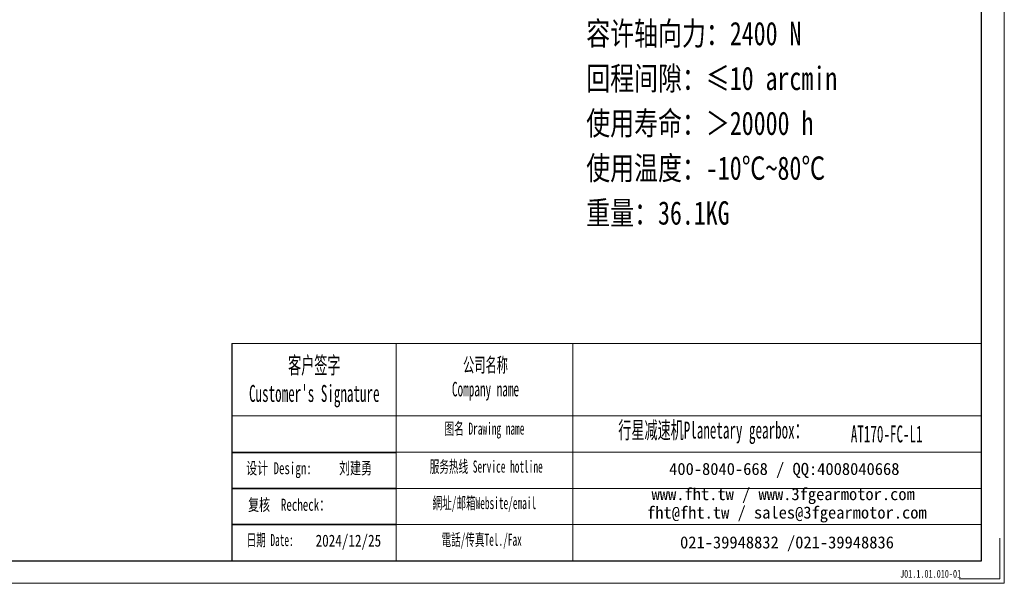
# Model space of a CAD drawing. Header units: millimetres. Extents: x 5237 to 6463, y 169 to 1031.
# Tile 5 of 7: x 5831 to 6463, y 169 to 530. Entities that reach past the tile are written whole.
import ezdxf

# ---------------------------------------------------------------- set-up
doc = ezdxf.new("R2010")
doc.units = ezdxf.units.MM
doc.header["$LTSCALE"] = 5
doc.layers.get('0').update_dxf_attribs({"lineweight": 18})
doc.layers.add('6文字层', color=3, linetype='Continuous')
doc.layers.add('7标注层', color=4, linetype='Continuous')
for name, color, linetype, lineweight in [('SLD-0', 7, 'Continuous', 18), ('图框_外框线', 7, 'Continuous', 18), ('尺寸线层', 3, 'Continuous', 18), ('粗实线层', 7, 'Continuous', 35)]:
    doc.layers.add(name, color=color, linetype=linetype, lineweight=lineweight)
doc.styles.add('SLDTEXTSTYLE4', font='SimSun.ttf', dxfattribs={"width": 0.566667})
doc.styles.get("Standard").update_dxf_attribs({"font": 'SimSun.ttf'})
doc.styles.add('标准', font='SimSun.ttf', dxfattribs={"width": 0.667})
doc.styles.add('样式 1', font='txt', dxfattribs={"width": 0.8})

msp = doc.modelspace()

# ---------------------------------------------------------------- linework, layer by layer
msp.add_line((6072.75255, 322.75789), (6072.75255, 183.33423))
at = {"layer": '7标注层', "color": 0}
msp.add_line((5967.57918, 322.75789), (5967.57918, 183.35807), dxfattribs=at)
at = {"layer": '图框_外框线'}
for p, q in [((5967.57918, 322.75789), (6072.75255, 322.75789)), ((6072.75255, 322.75789), (6072.75255, 183.35807)), ((6072.75255, 322.75789), (6448.25169, 322.75789)), ((6186.06977, 322.75789), (6186.06977, 183.35807)), ((5967.57918, 276.24006), (6072.75255, 276.24006)), ((6072.75255, 276.24006), (6448.25169, 276.24006)), ((6072.75255, 252.98115), (6448.25169, 252.98115)), ((6072.75255, 229.72223), (6448.25169, 229.72223)), ((6072.75255, 206.46332), (6448.25169, 206.46332))]:
    msp.add_line(p, q, dxfattribs=at)
at = {"layer": '图框_外框线', "color": 3}
msp.add_lwpolyline([(5243.02858, 168.83731), (6462.77245, 168.83731), (6462.77245, 1031.37048), (5243.02858, 1031.37048)], close=True, dxfattribs=at)
at = {"layer": '图框_外框线', "color": 3, "lineweight": 25}
msp.add_lwpolyline([(5315.63238, 183.35807), (6448.25169, 183.35807), (6448.25169, 1016.84972), (5315.63238, 1016.84972)], close=True, dxfattribs=at)
at = {"layer": '图框_外框线', "color": 3}
msp.add_lwpolyline([(6459.8683, 197.87883), (6459.8683, 171.74146), (6433.73093, 171.74146)], dxfattribs=at)
at = {"layer": '粗实线层'}
for p, q in [((6072.75255, 252.78212), (5968.02918, 252.78212)), ((6072.75255, 229.62272), (5968.02918, 229.62272)), ((6072.75255, 206.46332), (5968.02918, 206.46332))]:
    msp.add_line(p, q, dxfattribs=at)

# ---------------------------------------------------------------- texts
at = {"layer": '6文字层', "attachment_point": 1}
for s, insert, char_height, width, style in [('{\\fNSimSun|b0|i0|c134|p49;\\W0.667;\\C1;设计 \\fNSimSun|b0|i0|c0|p49;Design:   \\fNSimSun|b0|i0|c134|p49; \\fNSimSun|b0|i0|c0|p49; \\fNSimSun|b0|i0|c134|p49;刘建勇}', (5976.65972, 246.53548), 7.71979932, 90.5288688, '样式 1'), ('{\\f宋体|b0|i0|c134|p2;\\W0.667;\\C1;复核  Recheck：}', (5977.89916, 223.07501), 7.7197993, 79.8118692, '样式 1'), ('J01.1.01.010-01', (6395.94736, 177.44558), 5, 43.304423, '标准')]:
    msp.add_mtext(s, dxfattribs=dict(at, insert=insert, char_height=char_height, width=width, style=style))
at = {"layer": '6文字层', "color": 1, "insert": (6021.20368, 200.05957), "char_height": 7.7197993, "width": 79.8118692, "attachment_point": 1, "style": '样式 1'}
msp.add_mtext('{\\fNSimSun|b0|i0|c134|p49;2024/12/25}', dxfattribs=at)
at = {"layer": 'SLD-0', "color": 1, "attachment_point": 2, "style": 'SLDTEXTSTYLE4'}
for s, insert, char_height, width in [("{\\fSimSun|b1|i0|c134|p2;客户签字\\PCustomer's Signature}", (6020.34715, 314.15191), 10.8541598, 135.0268673), ('{\\fSimSun|b1|i0|c134|p2;公司名称\\PCompany name}', (6130.12986, 313.57572), 9.3035656, 120.4521255), ('{\\fSimSun|b1|i0|c134|p2;图名 Drawing name}', (6129.49392, 271.95261), 7.7529713, 99.1503027), ('{\\fSimSun|b1|i0|c134|p2;  \\H1.1667x;行星减速机Planetary gearbox\\fSimSun|b0|i0|c134|p2;：}', (6272.4248, 272.55066), 9.3035656, 146.3231305), ('\\pt54.2708;AT170-FC-L1', (6387.36637, 270.08052), 10.8541598, 78.9909304), ('{\\fSimSun|b1|i0|c134|p2;服务热线 Service hotline}', (6130.59334, 247.57355), 7.7529713, 110.4629623), ('{\\fSimSun|b1|i0|c134|p2;網址/邮箱Website/email}', (6129.38613, 224.21506), 7.7529713, 114.9815466), ('日期 Date:', (5992.06933, 200.46379), 7.719799, 114.4895848), ('{\\fSimSun|b1|i0|c134|p2;電話/传真Tel./Fax}', (6127.64912, 200.67445), 7.7529713, 116.3644376)]:
    msp.add_mtext(s, dxfattribs=dict(at, insert=insert, char_height=char_height, width=width))
at = {"layer": 'SLD-0', "color": 1, "char_height": 7.7529713, "attachment_point": 2}
for s, insert, width in [('{\\fSimSun|b1|i0|c134|p2;400-8040-668 / QQ:4008040668}', (6321.70702, 246.09214), 225.7309324), ('{\\fSimSun|b1|i0|c134|p2;www.fht.tw / www.3fgearmotor.com }', (6320.99215, 229.94374), 225.985043), ('\\pt93.03566;{\\fSimSun|b1|i0|c134|p2;fht@fht.tw / sales@3fgearmotor.com }', (6323.35495, 218.13802), 225.985043), ('{\\fSimSun|b1|i0|c134|p2;021-39948832 /021-39948836 }', (6323.43602, 198.97933), 172.5566755)]:
    msp.add_mtext(s, dxfattribs=dict(at, insert=insert, width=width))
at = {"layer": '尺寸线层', "insert": (6194.70741, 701.61422), "char_height": 15, "width": 407.755323, "attachment_point": 1, "line_spacing_factor": 1.15057, "style": '标准'}
msp.add_mtext('{\\W0.75;性能参数：\\P减速比：1:3~20\\P额定输出力矩：320-585 N.m\\P最大加速力矩：1.5倍额定扭矩\\P额定输入转速：3000 rpm\\P容许径向力：4800 N\\P容许轴向力：2400 N\\P回程间隙：≤10 arcmin\\P使用寿命：＞20000 h\\P使用温度：-10℃~80℃\\P重量：36.1KG}', dxfattribs=at)

doc.saveas('drawing.dxf')
